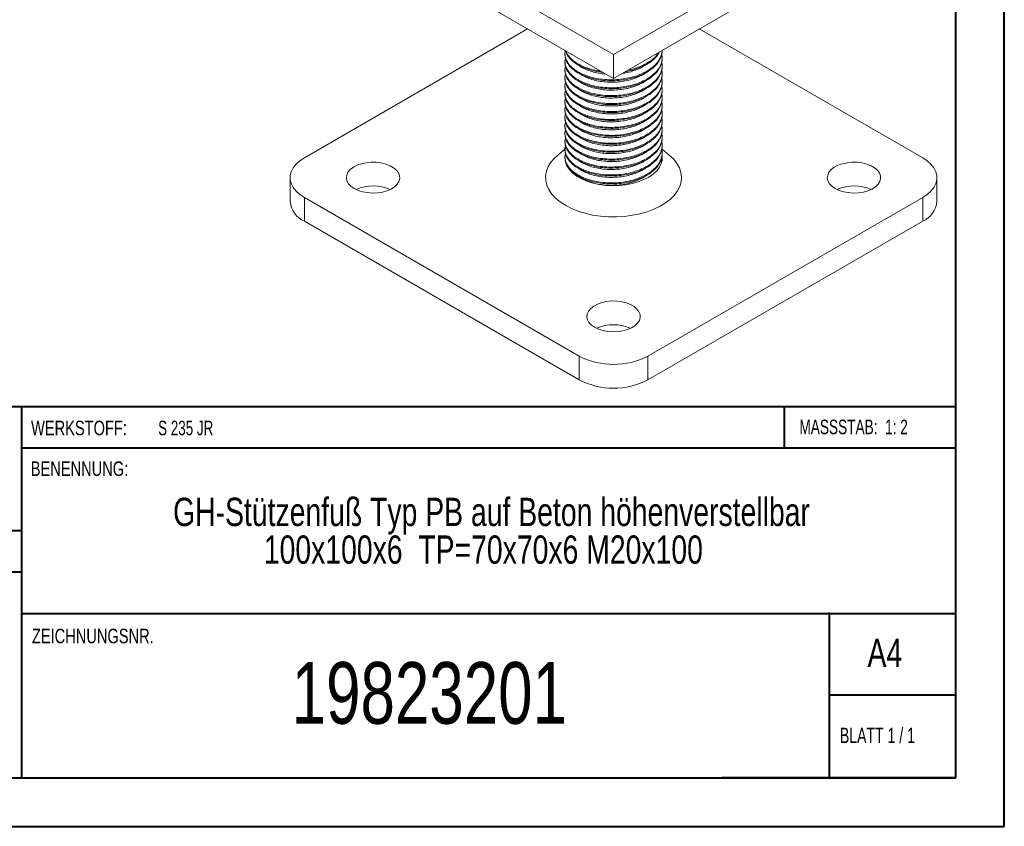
# Model space of a CAD drawing. Header units: millimetres. Extents: x 0 to 210, y 0 to 297.
# Tile 2 of 15: x 109 to 210, y 0 to 83. Entities that reach past the tile are written whole.
import ezdxf

# ---------------------------------------------------------------- set-up
doc = ezdxf.new("R2010")
doc.units = ezdxf.units.MM
doc.layers.add('FORMAT', color=7, linetype='Continuous')
doc.styles.add('SLDTEXTSTYLE0', font='TXT', dxfattribs={"width": 0.75})
doc.styles.add('SLDTEXTSTYLE1', font='TXT', dxfattribs={"width": 0.681818})
doc.styles.add('SLDTEXTSTYLE2', font='TXT', dxfattribs={"width": 0.7})
doc.styles.add('SLDTEXTSTYLE3', font='TXT', dxfattribs={"width": 0.6875})

# ---------------------------------------------------------------- blocks, each defined once
blk = doc.blocks.new('SW_NOTE_1')
at = {"color": 0, "linetype": 'Continuous', "lineweight": 0, "char_height": 2.9104, "attachment_point": 2, "style": 'SLDTEXTSTYLE0'}
for s, insert in [('GH-Stützenfuß Typ PB auf Beton höhenverstellbar', (45.34, 3.75)), ('100x100x6  TP=70x70x6 M20x100', (44.5, -0.13))]:
    blk.add_mtext(s, dxfattribs=dict(at, insert=insert))

msp = doc.modelspace()

# ---------------------------------------------------------------- linework, layer by layer
at = {"color": 7, "linetype": 'Continuous', "lineweight": 40}
for p, q in [((210.08, 0.21), (210.08, 297.21)), ((205.08, 5.21), (205.08, 292.21)), ((205.08, 43.37), (10.11, 43.37)), ((108.91, 43.37), (108.91, 5.12)), ((187.47, 39.12), (187.47, 43.37)), ((205.08, 39.12), (108.91, 39.12)), ((108.91, 30.62), (10.11, 30.62)), ((108.91, 26.37), (10.11, 26.37)), ((108.91, 22.12), (205.08, 22.12)), ((192.08, 5.21), (192.08, 22.21)), ((205.08, 13.71), (192.08, 13.71)), ((10.08, 5.21), (205.08, 5.21)), ((205.08, 5.21), (180.99, 5.21)), ((0.08, 0.21), (210.08, 0.21))]:
    msp.add_line(p, q, dxfattribs=at)
at = {"color": 7, "linetype": 'Continuous', "lineweight": 15}
for p, q in [((141.58, 95.97), (169.86, 79.64)), ((169.86, 79.64), (198.14, 95.97)), ((141.58, 93.52), (169.86, 77.19)), ((169.86, 77.19), (198.14, 93.52)), ((161.02, 82.29), (138.04, 69.02)), ((201.68, 69.02), (178.69, 82.29)), ((169.86, 79.64), (169.86, 77.19)), ((165, 70.04), (164.89, 69.95)), ((175.63, 69.26), (174.82, 69.95)), ((164.86, 69.92), (164.09, 69.26)), ((136.58, 66.98), (136.58, 64.53)), ((203.14, 64.53), (203.14, 66.98)), ((138.04, 64.94), (166.32, 48.61)), ((138.04, 64.94), (138.04, 62.49)), ((173.4, 48.61), (201.68, 64.94)), ((201.68, 62.49), (201.68, 64.94)), ((138.04, 62.49), (166.32, 46.16)), ((173.4, 46.16), (201.68, 62.49)), ((166.32, 46.16), (166.32, 48.61)), ((173.4, 48.61), (173.4, 46.16))]:
    msp.add_line(p, q, dxfattribs=at)
at = {"color": 7, "linetype": 'Continuous', "lineweight": 15, "flags": 128}
for points in [[(138.04, 69.02), (137.57, 68.71), (137.19, 68.36), (136.89, 67.99), (136.69, 67.59), (136.59, 67.19), (136.59, 66.77), (136.69, 66.37), (136.89, 65.97), (137.19, 65.6), (137.57, 65.25), (138.04, 64.94)], [(175.63, 69.26), (176.05, 68.87), (176.39, 68.43), (176.64, 67.98), (176.8, 67.51), (176.86, 67.03), (176.82, 66.55), (176.68, 66.08), (176.45, 65.62), (176.13, 65.18), (175.72, 64.77), (175.22, 64.38), (174.65, 64.03), (174.01, 63.73), (173.32, 63.47), (172.57, 63.25), (171.79, 63.1), (170.98, 62.99), (170.16, 62.94), (169.33, 62.95), (168.51, 63.01), (167.7, 63.13), (166.93, 63.31), (166.2, 63.53), (165.52, 63.81), (164.9, 64.13), (164.35, 64.49), (163.88, 64.88), (163.49, 65.3), (163.19, 65.75), (162.99, 66.21), (162.88, 66.69), (162.87, 67.17), (162.95, 67.64), (163.14, 68.11), (163.42, 68.56), (163.79, 68.99), (164.09, 69.26)], [(174.85, 69.21), (174.85, 68.85), (174.76, 68.45), (174.58, 68.06), (174.3, 67.69), (173.94, 67.35), (173.5, 67.04), (172.98, 66.77), (172.41, 66.54), (171.79, 66.36), (171.13, 66.23), (170.44, 66.15), (169.74, 66.13), (169.05, 66.17), (168.37, 66.27), (167.72, 66.41), (167.11, 66.61), (166.56, 66.85), (166.07, 67.14), (165.65, 67.46), (165.32, 67.82), (165.07, 68.19), (164.92, 68.59), (164.86, 68.99), (164.9, 69.39), (164.9, 69.4)], [(201.68, 64.94), (202.15, 65.25), (202.53, 65.6), (202.83, 65.97), (203.03, 66.37), (203.13, 66.77), (203.13, 67.19), (203.03, 67.59), (202.83, 67.99), (202.53, 68.36), (202.15, 68.71), (201.68, 69.02)], [(143.17, 65.86), (143.57, 65.66), (144.03, 65.52), (144.53, 65.43), (145.05, 65.39), (145.57, 65.41), (146.07, 65.49), (146.54, 65.62), (146.96, 65.8), (147.31, 66.03), (147.58, 66.29), (147.77, 66.57), (147.85, 66.87), (147.84, 67.17), (147.73, 67.46), (147.52, 67.74), (147.23, 67.99), (146.86, 68.2), (146.43, 68.37), (145.95, 68.49), (145.44, 68.56), (144.91, 68.56), (144.4, 68.51), (143.91, 68.41), (143.46, 68.25), (143.08, 68.05), (142.76, 67.81), (142.53, 67.53), (142.4, 67.24), (142.36, 66.94), (142.42, 66.64), (142.58, 66.35), (142.83, 66.09), (143.17, 65.86)], [(192.66, 65.86), (193.07, 65.66), (193.53, 65.52), (194.02, 65.43), (194.54, 65.39), (195.06, 65.41), (195.57, 65.49), (196.04, 65.62), (196.46, 65.8), (196.81, 66.03), (197.08, 66.29), (197.26, 66.57), (197.35, 66.87), (197.34, 67.17), (197.23, 67.46), (197.02, 67.74), (196.73, 67.99), (196.36, 68.2), (195.93, 68.37), (195.45, 68.49), (194.93, 68.56), (194.41, 68.56), (193.9, 68.51), (193.41, 68.41), (192.96, 68.25), (192.57, 68.05), (192.26, 67.81), (192.03, 67.53), (191.9, 67.24), (191.86, 66.94), (191.92, 66.64), (192.08, 66.35), (192.33, 66.09), (192.66, 65.86)], [(167.91, 51.57), (168.32, 51.38), (168.78, 51.23), (169.27, 51.14), (169.79, 51.1), (170.32, 51.13), (170.82, 51.2), (171.29, 51.34), (171.71, 51.52), (172.06, 51.74), (172.33, 52), (172.52, 52.28), (172.6, 52.58), (172.59, 52.88), (172.48, 53.18), (172.27, 53.45), (171.98, 53.7), (171.61, 53.92), (171.18, 54.09), (170.7, 54.2), (170.19, 54.27), (169.66, 54.28), (169.15, 54.23), (168.66, 54.12), (168.21, 53.96), (167.82, 53.76), (167.51, 53.52), (167.28, 53.25), (167.15, 52.96), (167.11, 52.65), (167.17, 52.35), (167.33, 52.07), (167.58, 51.8), (167.91, 51.57)]]:
    msp.add_lwpolyline(points, dxfattribs=at)
at = {"color": 7, "linetype": 'Continuous', "lineweight": 15}
for centre, radius, start, end in [((145.11, 61.8), 4.33, 66.1549, 113.8451), ((194.61, 61.8), 4.33, 66.1549, 113.8451), ((139.06, 64.76), 2.49, 185.3883, 245.9319), ((200.66, 64.76), 2.49, 294.0681, 354.6117), ((169.86, 47.51), 4.33, 66.1549, 113.8451), ((169.86, 55.4), 7.65, 242.4914, 297.5086), ((169.86, 52.95), 7.65, 242.4914, 297.5086)]:
    msp.add_arc(centre, radius, start, end, dxfattribs=at)
at = {"layer": 'FORMAT', "linetype": 'Continuous', "lineweight": 15}
for p, q in [((174.86, 80.04), (174.86, 80.08)), ((164.86, 79.73), (164.86, 79.63)), ((174.86, 79.22), (174.86, 79.32)), ((164.86, 78.92), (164.86, 78.81)), ((164.86, 78.1), (164.86, 78)), ((174.86, 78.4), (174.86, 78.51)), ((164.86, 77.28), (164.86, 77.18)), ((174.86, 77.59), (174.86, 77.69)), ((164.86, 76.47), (164.86, 76.36)), ((174.86, 76.77), (174.86, 76.87)), ((174.86, 75.96), (174.86, 76.06)), ((164.86, 75.65), (164.86, 75.55)), ((174.86, 75.14), (174.86, 75.24)), ((164.86, 74.83), (164.86, 74.73)), ((164.86, 74.02), (164.86, 73.91)), ((174.86, 74.32), (174.86, 74.42)), ((164.86, 73.2), (164.86, 73.1)), ((174.86, 73.51), (174.86, 73.61)), ((164.86, 72.38), (164.86, 72.28)), ((174.86, 72.69), (174.86, 72.79)), ((174.86, 71.87), (174.86, 71.97)), ((164.86, 71.57), (164.86, 71.46)), ((174.86, 71.06), (174.86, 71.16)), ((164.86, 70.75), (164.86, 70.65)), ((164.86, 69.93), (164.86, 69.83)), ((174.86, 70.24), (174.86, 70.34)), ((164.86, 69.12), (164.86, 69.01)), ((174.85, 68.71), (174.81, 69.1)), ((174.86, 69.42), (174.86, 69.52))]:
    msp.add_line(p, q, dxfattribs=at)
for points, knots in [([(164.91, 80.05), (164.89, 79.97), (164.83, 79.73), (164.89, 79.33), (165.08, 78.88), (165.41, 78.45), (165.87, 78.05), (166.41, 77.73), (166.99, 77.48), (167.6, 77.29), (168.33, 77.13), (169.15, 77.05), (170, 77.04), (170.83, 77.12), (171.65, 77.27), (172.41, 77.51), (173.1, 77.81), (173.7, 78.18), (174.19, 78.6), (174.56, 79.06), (174.78, 79.56), (174.88, 79.9), (174.86, 80.07), (174.86, 80.07)], [0, 0, 0, 0, 0.028685, 0.080085, 0.132976, 0.184377, 0.23727, 0.29248, 0.332715, 0.37365, 0.42505, 0.47794, 0.529341, 0.582231, 0.633632, 0.686523, 0.737923, 0.790814, 0.842214, 0.895105, 0.946506, 0.999398, 1, 1, 1, 1]), ([(164.91, 79.23), (164.89, 79.15), (164.83, 78.91), (164.89, 78.52), (165.08, 78.07), (165.41, 77.63), (165.87, 77.24), (166.41, 76.91), (166.99, 76.67), (167.6, 76.47), (168.33, 76.32), (169.15, 76.23), (170, 76.22), (170.83, 76.3), (171.65, 76.46), (172.41, 76.69), (173.1, 77), (173.7, 77.36), (174.19, 77.79), (174.56, 78.25), (174.79, 78.74), (174.89, 79.23), (174.84, 79.56), (174.81, 79.72)], [0, 0, 0, 0, 0.027396, 0.076488, 0.127002, 0.176095, 0.226612, 0.279342, 0.317769, 0.356866, 0.405956, 0.456471, 0.505562, 0.556077, 0.605169, 0.655684, 0.704775, 0.75529, 0.804381, 0.854897, 0.903989, 0.954504, 1, 1, 1, 1]), ([(164.87, 79.63), (164.87, 79.5), (164.89, 79.21), (165.08, 78.78), (165.41, 78.35), (165.87, 77.95), (166.41, 77.63), (166.99, 77.38), (167.6, 77.19), (168.33, 77.03), (169.15, 76.94), (170, 76.94), (170.83, 77.01), (171.65, 77.17), (172.41, 77.4), (173.1, 77.71), (173.7, 78.08), (174.19, 78.5), (174.56, 78.96), (174.78, 79.46), (174.88, 79.82), (174.85, 80.01), (174.85, 80.04)], [0, 0, 0, 0, 0.045378, 0.099865, 0.152817, 0.207306, 0.264182, 0.30563, 0.347801, 0.400751, 0.455237, 0.508188, 0.562675, 0.615626, 0.670113, 0.723064, 0.77755, 0.830501, 0.884988, 0.93794, 0.992427, 1, 1, 1, 1]), ([(164.87, 78.81), (164.87, 78.68), (164.89, 78.39), (165.08, 77.96), (165.41, 77.53), (165.87, 77.13), (166.41, 76.81), (166.99, 76.57), (167.6, 76.37), (168.33, 76.21), (169.15, 76.13), (170, 76.12), (170.83, 76.2), (171.65, 76.36), (172.41, 76.59), (173.1, 76.9), (173.7, 77.26), (174.19, 77.68), (174.56, 78.14), (174.78, 78.64), (174.88, 79), (174.85, 79.2), (174.85, 79.22)], [0, 0, 0, 0, 0.045378, 0.099865, 0.152817, 0.207306, 0.264182, 0.30563, 0.347801, 0.400751, 0.455237, 0.508188, 0.562675, 0.615626, 0.670113, 0.723064, 0.77755, 0.830501, 0.884988, 0.93794, 0.992427, 1, 1, 1, 1]), ([(164.91, 80.05), (164.97, 79.9), (165.07, 79.6), (165.41, 79.17), (165.87, 78.77), (166.41, 78.45), (166.99, 78.2), (167.6, 78), (168.2, 77.87), (168.62, 77.83), (168.77, 77.81)], [0, 0, 0, 0, 0.1407566, 0.278513, 0.4202646, 0.5682286, 0.6760573, 0.7857641, 0.9235154, 1, 1, 1, 1]), ([(164.97, 80.01), (165.01, 79.91), (165.1, 79.65), (165.41, 79.27), (165.87, 78.87), (166.41, 78.55), (166.99, 78.3), (167.6, 78.11), (168.13, 77.98), (168.48, 77.95), (168.56, 77.94)], [0, 0, 0, 0, 0.104861, 0.254802, 0.409092, 0.570144, 0.687511, 0.806921, 0.956857, 1, 1, 1, 1]), ([(171.08, 77.89), (171.27, 77.92), (171.73, 78.01), (172.41, 78.22), (173.1, 78.53), (173.7, 78.89), (174.19, 79.32), (174.49, 79.67), (174.58, 79.88), (174.6, 79.93)], [0, 0, 0, 0, 0.115131, 0.284512, 0.449118, 0.618498, 0.783105, 0.952486, 1, 1, 1, 1]), ([(171.34, 78.04), (171.44, 78.06), (171.82, 78.13), (172.41, 78.33), (173.11, 78.63), (173.7, 79), (174.2, 79.42), (174.42, 79.73), (174.54, 79.89)], [0, 0, 0, 0, 0.067327, 0.256094, 0.439541, 0.628307, 0.811754, 1, 1, 1, 1]), ([(164.91, 78.42), (164.89, 78.33), (164.83, 78.1), (164.89, 77.7), (165.08, 77.25), (165.41, 76.82), (165.87, 76.42), (166.41, 76.1), (166.99, 75.85), (167.6, 75.66), (168.33, 75.5), (169.15, 75.41), (170, 75.41), (170.83, 75.48), (171.65, 75.64), (172.41, 75.87), (173.1, 76.18), (173.7, 76.55), (174.19, 76.97), (174.56, 77.43), (174.79, 77.92), (174.89, 78.42), (174.84, 78.74), (174.81, 78.9)], [0, 0, 0, 0, 0.027396, 0.076488, 0.127002, 0.176095, 0.226612, 0.279342, 0.317769, 0.356866, 0.405956, 0.456471, 0.505562, 0.556077, 0.605169, 0.655684, 0.704775, 0.75529, 0.804381, 0.854897, 0.903989, 0.954504, 1, 1, 1, 1]), ([(164.91, 77.6), (164.89, 77.52), (164.83, 77.28), (164.89, 76.88), (165.08, 76.43), (165.41, 76), (165.87, 75.6), (166.41, 75.28), (166.99, 75.03), (167.6, 74.84), (168.33, 74.68), (169.15, 74.6), (170, 74.59), (170.83, 74.67), (171.65, 74.82), (172.41, 75.06), (173.1, 75.36), (173.7, 75.73), (174.19, 76.15), (174.56, 76.61), (174.79, 77.11), (174.89, 77.6), (174.84, 77.93), (174.81, 78.08)], [0, 0, 0, 0, 0.027396, 0.076488, 0.127002, 0.176095, 0.226612, 0.279342, 0.317769, 0.356866, 0.405956, 0.456471, 0.505562, 0.556077, 0.605169, 0.655684, 0.704775, 0.75529, 0.804381, 0.854897, 0.903989, 0.954504, 1, 1, 1, 1]), ([(164.87, 78), (164.87, 77.87), (164.89, 77.58), (165.08, 77.15), (165.41, 76.72), (165.87, 76.32), (166.41, 76), (166.99, 75.75), (167.6, 75.55), (168.33, 75.4), (169.15, 75.31), (170, 75.31), (170.83, 75.38), (171.65, 75.54), (172.41, 75.77), (173.1, 76.08), (173.7, 76.44), (174.19, 76.87), (174.56, 77.33), (174.78, 77.82), (174.88, 78.19), (174.85, 78.38), (174.85, 78.4)], [0, 0, 0, 0, 0.045378, 0.099865, 0.152817, 0.207306, 0.264182, 0.30563, 0.347801, 0.400751, 0.455237, 0.508188, 0.562675, 0.615626, 0.670113, 0.723064, 0.77755, 0.830501, 0.884988, 0.93794, 0.992427, 1, 1, 1, 1]), ([(169.07, 77.64), (169, 77.64), (168.69, 77.66), (168.14, 77.76), (167.47, 77.93), (166.87, 78.17), (166.47, 78.38), (166.3, 78.52), (166.27, 78.55)], [0, 0, 0, 0, 0.063615, 0.282593, 0.507922, 0.726893, 0.952213, 1, 1, 1, 1]), ([(173.17, 78.59), (173.12, 78.55), (172.92, 78.4), (172.45, 78.17), (171.81, 77.92), (171.23, 77.77), (170.87, 77.72), (170.76, 77.71)], [0, 0, 0, 0, 0.085796, 0.34628, 0.614318, 0.874806, 1, 1, 1, 1]), ([(164.91, 76.79), (164.89, 76.7), (164.83, 76.46), (164.89, 76.07), (165.08, 75.62), (165.41, 75.18), (165.87, 74.79), (166.41, 74.46), (166.99, 74.22), (167.6, 74.02), (168.33, 73.87), (169.15, 73.78), (170, 73.77), (170.83, 73.85), (171.65, 74.01), (172.41, 74.24), (173.1, 74.55), (173.7, 74.91), (174.19, 75.34), (174.56, 75.8), (174.79, 76.29), (174.89, 76.78), (174.84, 77.11), (174.81, 77.27)], [0, 0, 0, 0, 0.027396, 0.076488, 0.127002, 0.176095, 0.226612, 0.279342, 0.317769, 0.356866, 0.405956, 0.456471, 0.505562, 0.556077, 0.605169, 0.655684, 0.704775, 0.75529, 0.804381, 0.854897, 0.903989, 0.954504, 1, 1, 1, 1]), ([(164.87, 77.18), (164.87, 77.05), (164.89, 76.76), (165.08, 76.33), (165.41, 75.9), (165.87, 75.5), (166.41, 75.18), (166.99, 74.93), (167.6, 74.74), (168.33, 74.58), (169.15, 74.49), (170, 74.49), (170.83, 74.56), (171.65, 74.72), (172.41, 74.96), (173.1, 75.26), (173.7, 75.63), (174.19, 76.05), (174.56, 76.51), (174.78, 77.01), (174.88, 77.37), (174.85, 77.56), (174.85, 77.59)], [0, 0, 0, 0, 0.045378, 0.099865, 0.152817, 0.207306, 0.264182, 0.30563, 0.347801, 0.400751, 0.455237, 0.508188, 0.562675, 0.615626, 0.670113, 0.723064, 0.77755, 0.830501, 0.884988, 0.93794, 0.992427, 1, 1, 1, 1]), ([(173.27, 77.02), (173.26, 77.01), (173.11, 76.88), (172.72, 76.67), (172.11, 76.39), (171.43, 76.18), (170.7, 76.04), (169.95, 75.98), (169.2, 75.98), (168.46, 76.06), (167.77, 76.21), (167.13, 76.42), (166.63, 76.66), (166.39, 76.83), (166.3, 76.9)], [0, 0, 0, 0, 0.005863, 0.098231, 0.193278, 0.285645, 0.38069, 0.473057, 0.568102, 0.660469, 0.755515, 0.847881, 0.942927, 1, 1, 1, 1]), ([(173.23, 77.81), (173.2, 77.78), (173.02, 77.64), (172.59, 77.42), (171.96, 77.15), (171.27, 76.96), (170.53, 76.84), (169.78, 76.79), (169.03, 76.81), (168.3, 76.9), (167.61, 77.07), (167, 77.3), (166.56, 77.52), (166.36, 77.67), (166.31, 77.71)], [0, 0, 0, 0, 0.017317, 0.113278, 0.20653, 0.302486, 0.395742, 0.491702, 0.584955, 0.680911, 0.774166, 0.870126, 0.963378, 1, 1, 1, 1]), ([(164.91, 75.97), (164.89, 75.88), (164.83, 75.65), (164.89, 75.25), (165.08, 74.8), (165.41, 74.37), (165.87, 73.97), (166.41, 73.65), (166.99, 73.4), (167.6, 73.21), (168.33, 73.05), (169.15, 72.96), (170, 72.96), (170.83, 73.03), (171.65, 73.19), (172.41, 73.42), (173.1, 73.73), (173.7, 74.1), (174.19, 74.52), (174.56, 74.98), (174.79, 75.48), (174.89, 75.97), (174.84, 76.29), (174.81, 76.45)], [0, 0, 0, 0, 0.027396, 0.076488, 0.127002, 0.176095, 0.226612, 0.279342, 0.317769, 0.356866, 0.405956, 0.456471, 0.505562, 0.556077, 0.605169, 0.655684, 0.704775, 0.75529, 0.804381, 0.854897, 0.903989, 0.954504, 1, 1, 1, 1]), ([(164.87, 76.36), (164.87, 76.23), (164.89, 75.94), (165.08, 75.51), (165.41, 75.08), (165.87, 74.68), (166.41, 74.36), (166.99, 74.12), (167.6, 73.92), (168.33, 73.77), (169.15, 73.68), (170, 73.67), (170.83, 73.75), (171.65, 73.91), (172.41, 74.14), (173.1, 74.45), (173.7, 74.81), (174.19, 75.23), (174.56, 75.7), (174.78, 76.19), (174.88, 76.55), (174.85, 76.75), (174.85, 76.77)], [0, 0, 0, 0, 0.045378, 0.099865, 0.152817, 0.207306, 0.264182, 0.30563, 0.347801, 0.400751, 0.455237, 0.508188, 0.562675, 0.615626, 0.670113, 0.723064, 0.77755, 0.830501, 0.884988, 0.93794, 0.992427, 1, 1, 1, 1]), ([(173.16, 76.13), (173.06, 76.06), (172.79, 75.87), (172.25, 75.63), (171.59, 75.41), (170.86, 75.25), (170.12, 75.17), (169.36, 75.16), (168.62, 75.22), (167.92, 75.35), (167.27, 75.55), (166.7, 75.82), (166.34, 76.01), (166.22, 76.13), (166.21, 76.13)], [0, 0, 0, 0, 0.058591, 0.151324, 0.246746, 0.339483, 0.434908, 0.527641, 0.623063, 0.7158, 0.811226, 0.903959, 0.999381, 1, 1, 1, 1]), ([(164.91, 75.15), (164.89, 75.07), (164.83, 74.83), (164.89, 74.43), (165.08, 73.98), (165.41, 73.55), (165.87, 73.15), (166.41, 72.83), (166.99, 72.58), (167.6, 72.39), (168.33, 72.23), (169.15, 72.15), (170, 72.14), (170.83, 72.22), (171.65, 72.37), (172.41, 72.61), (173.1, 72.91), (173.7, 73.28), (174.19, 73.7), (174.56, 74.16), (174.79, 74.66), (174.89, 75.15), (174.84, 75.48), (174.81, 75.63)], [0, 0, 0, 0, 0.027396, 0.076488, 0.127002, 0.176095, 0.226612, 0.279342, 0.317769, 0.356866, 0.405956, 0.456471, 0.505562, 0.556077, 0.605169, 0.655684, 0.704775, 0.75529, 0.804381, 0.854897, 0.903989, 0.954504, 1, 1, 1, 1]), ([(164.87, 75.55), (164.87, 75.42), (164.89, 75.13), (165.08, 74.7), (165.41, 74.27), (165.87, 73.87), (166.41, 73.55), (166.99, 73.3), (167.6, 73.1), (168.33, 72.95), (169.15, 72.86), (170, 72.86), (170.83, 72.93), (171.65, 73.09), (172.41, 73.32), (173.1, 73.63), (173.7, 73.99), (174.19, 74.42), (174.56, 74.88), (174.78, 75.37), (174.88, 75.74), (174.85, 75.93), (174.85, 75.95)], [0, 0, 0, 0, 0.045378, 0.099865, 0.152817, 0.207306, 0.264182, 0.30563, 0.347801, 0.400751, 0.455237, 0.508188, 0.562675, 0.615626, 0.670113, 0.723064, 0.77755, 0.830501, 0.884988, 0.93794, 0.992427, 1, 1, 1, 1]), ([(164.87, 74.73), (164.87, 74.6), (164.89, 74.31), (165.08, 73.88), (165.41, 73.45), (165.87, 73.05), (166.41, 72.73), (166.99, 72.48), (167.6, 72.29), (168.33, 72.13), (169.15, 72.05), (170, 72.04), (170.83, 72.11), (171.65, 72.27), (172.41, 72.51), (173.1, 72.81), (173.7, 73.18), (174.19, 73.6), (174.56, 74.06), (174.78, 74.56), (174.88, 74.92), (174.85, 75.11), (174.85, 75.14)], [0, 0, 0, 0, 0.045378, 0.099865, 0.152817, 0.207306, 0.264182, 0.30563, 0.347801, 0.400751, 0.455237, 0.508188, 0.562675, 0.615626, 0.670113, 0.723064, 0.77755, 0.830501, 0.884988, 0.93794, 0.992427, 1, 1, 1, 1]), ([(173.17, 75.32), (173.1, 75.27), (172.88, 75.11), (172.39, 74.87), (171.74, 74.63), (171.03, 74.46), (170.29, 74.36), (169.53, 74.34), (168.78, 74.38), (168.07, 74.5), (167.4, 74.69), (166.82, 74.93), (166.43, 75.14), (166.28, 75.27), (166.26, 75.29)], [0, 0, 0, 0, 0.037709, 0.133834, 0.227247, 0.323368, 0.416783, 0.512908, 0.606321, 0.702442, 0.795855, 0.891978, 0.98539, 1, 1, 1, 1]), ([(164.91, 74.34), (164.89, 74.25), (164.83, 74.01), (164.89, 73.62), (165.08, 73.17), (165.41, 72.74), (165.87, 72.34), (166.41, 72.02), (166.99, 71.77), (167.6, 71.57), (168.33, 71.42), (169.15, 71.33), (170, 71.32), (170.83, 71.4), (171.65, 71.56), (172.41, 71.79), (173.1, 72.1), (173.7, 72.46), (174.19, 72.89), (174.56, 73.35), (174.79, 73.84), (174.89, 74.34), (174.84, 74.66), (174.81, 74.82)], [0, 0, 0, 0, 0.027396, 0.076488, 0.127002, 0.176095, 0.226612, 0.279342, 0.317769, 0.356866, 0.405956, 0.456471, 0.505562, 0.556077, 0.605169, 0.655684, 0.704775, 0.75529, 0.804381, 0.854897, 0.903989, 0.954504, 1, 1, 1, 1]), ([(164.91, 73.52), (164.89, 73.43), (164.83, 73.2), (164.89, 72.8), (165.08, 72.35), (165.41, 71.92), (165.87, 71.52), (166.41, 71.2), (166.99, 70.95), (167.6, 70.76), (168.33, 70.6), (169.15, 70.51), (170, 70.51), (170.83, 70.58), (171.65, 70.74), (172.41, 70.97), (173.1, 71.28), (173.7, 71.65), (174.19, 72.07), (174.56, 72.53), (174.79, 73.03), (174.89, 73.52), (174.84, 73.84), (174.81, 74)], [0, 0, 0, 0, 0.027396, 0.076488, 0.127002, 0.176095, 0.226612, 0.279342, 0.317769, 0.356866, 0.405956, 0.456471, 0.505562, 0.556077, 0.605169, 0.655684, 0.704775, 0.75529, 0.804381, 0.854897, 0.903989, 0.954504, 1, 1, 1, 1]), ([(164.87, 73.91), (164.87, 73.78), (164.89, 73.49), (165.08, 73.06), (165.41, 72.63), (165.87, 72.23), (166.41, 71.91), (166.99, 71.67), (167.6, 71.47), (168.33, 71.32), (169.15, 71.23), (170, 71.22), (170.83, 71.3), (171.65, 71.46), (172.41, 71.69), (173.1, 72), (173.7, 72.36), (174.19, 72.78), (174.56, 73.25), (174.78, 73.74), (174.88, 74.1), (174.85, 74.3), (174.85, 74.32)], [0, 0, 0, 0, 0.045378, 0.099865, 0.152817, 0.207306, 0.264182, 0.30563, 0.347801, 0.400751, 0.455237, 0.508188, 0.562675, 0.615626, 0.670113, 0.723064, 0.77755, 0.830501, 0.884988, 0.93794, 0.992427, 1, 1, 1, 1]), ([(173.2, 74.52), (173.16, 74.49), (172.97, 74.34), (172.53, 74.12), (171.9, 73.87), (171.19, 73.68), (170.46, 73.56), (169.7, 73.52), (168.95, 73.55), (168.23, 73.65), (167.55, 73.82), (166.94, 74.06), (166.52, 74.27), (166.33, 74.42), (166.29, 74.46)], [0, 0, 0, 0, 0.023477, 0.116901, 0.213034, 0.306458, 0.402592, 0.496016, 0.592149, 0.685575, 0.781711, 0.875134, 0.971267, 1, 1, 1, 1]), ([(164.91, 72.7), (164.89, 72.62), (164.83, 72.38), (164.89, 71.98), (165.08, 71.53), (165.41, 71.1), (165.87, 70.7), (166.41, 70.38), (166.99, 70.14), (167.6, 69.94), (168.33, 69.78), (169.15, 69.7), (170, 69.69), (170.83, 69.77), (171.65, 69.92), (172.41, 70.16), (173.1, 70.46), (173.7, 70.83), (174.19, 71.25), (174.56, 71.71), (174.79, 72.21), (174.89, 72.7), (174.84, 73.03), (174.81, 73.18)], [0, 0, 0, 0, 0.027396, 0.076488, 0.127002, 0.176095, 0.226612, 0.279342, 0.317769, 0.356866, 0.405956, 0.456471, 0.505562, 0.556077, 0.605169, 0.655684, 0.704775, 0.75529, 0.804381, 0.854897, 0.903989, 0.954504, 1, 1, 1, 1]), ([(164.87, 73.1), (164.87, 72.97), (164.89, 72.68), (165.08, 72.25), (165.41, 71.82), (165.87, 71.42), (166.41, 71.1), (166.99, 70.85), (167.6, 70.65), (168.33, 70.5), (169.15, 70.41), (170, 70.41), (170.83, 70.48), (171.65, 70.64), (172.41, 70.87), (173.1, 71.18), (173.7, 71.54), (174.19, 71.97), (174.56, 72.43), (174.78, 72.92), (174.88, 73.29), (174.85, 73.48), (174.85, 73.51)], [0, 0, 0, 0, 0.045378, 0.099865, 0.152817, 0.207306, 0.264182, 0.30563, 0.347801, 0.400751, 0.455237, 0.508188, 0.562675, 0.615626, 0.670113, 0.723064, 0.77755, 0.830501, 0.884988, 0.93794, 0.992427, 1, 1, 1, 1]), ([(173.25, 73.74), (173.24, 73.73), (173.07, 73.59), (172.66, 73.37), (172.04, 73.1), (171.36, 72.9), (170.62, 72.77), (169.87, 72.71), (169.12, 72.72), (168.39, 72.81), (167.7, 72.96), (167.07, 73.18), (166.6, 73.41), (166.39, 73.57), (166.32, 73.63)], [0, 0, 0, 0, 0.010598, 0.106209, 0.199122, 0.294729, 0.387646, 0.483258, 0.576171, 0.671778, 0.764695, 0.860306, 0.953219, 1, 1, 1, 1]), ([(164.91, 71.89), (164.89, 71.8), (164.83, 71.57), (164.89, 71.17), (165.08, 70.72), (165.41, 70.29), (165.87, 69.89), (166.41, 69.57), (166.99, 69.32), (167.6, 69.12), (168.33, 68.97), (169.15, 68.88), (170, 68.88), (170.83, 68.95), (171.65, 69.11), (172.41, 69.34), (173.1, 69.65), (173.7, 70.01), (174.19, 70.44), (174.56, 70.9), (174.79, 71.39), (174.89, 71.89), (174.84, 72.21), (174.81, 72.37)], [0, 0, 0, 0, 0.027396, 0.076488, 0.127002, 0.176095, 0.226612, 0.279342, 0.317769, 0.356866, 0.405956, 0.456471, 0.505562, 0.556077, 0.605169, 0.655684, 0.704775, 0.75529, 0.804381, 0.854897, 0.903989, 0.954504, 1, 1, 1, 1]), ([(164.87, 72.28), (164.87, 72.15), (164.89, 71.86), (165.08, 71.43), (165.41, 71), (165.87, 70.6), (166.41, 70.28), (166.99, 70.03), (167.6, 69.84), (168.33, 69.68), (169.15, 69.6), (170, 69.59), (170.83, 69.67), (171.65, 69.82), (172.41, 70.06), (173.1, 70.36), (173.7, 70.73), (174.19, 71.15), (174.56, 71.61), (174.78, 72.11), (174.88, 72.47), (174.85, 72.66), (174.85, 72.69)], [0, 0, 0, 0, 0.045378, 0.099865, 0.152817, 0.207306, 0.264182, 0.30563, 0.347801, 0.400751, 0.455237, 0.508188, 0.562675, 0.615626, 0.670113, 0.723064, 0.77755, 0.830501, 0.884988, 0.93794, 0.992427, 1, 1, 1, 1]), ([(173.15, 72.04), (173.07, 71.99), (172.83, 71.82), (172.33, 71.58), (171.67, 71.35), (170.95, 71.18), (170.21, 71.09), (169.45, 71.07), (168.71, 71.12), (168, 71.25), (167.34, 71.44), (166.76, 71.7), (166.39, 71.9), (166.25, 72.03), (166.24, 72.04)], [0, 0, 0, 0, 0.045354, 0.138688, 0.234728, 0.328064, 0.424107, 0.51744, 0.613479, 0.706816, 0.80286, 0.896193, 0.992232, 1, 1, 1, 1]), ([(173.28, 72.94), (173.12, 72.83), (172.79, 72.61), (172.19, 72.34), (171.51, 72.12), (170.79, 71.97), (170.04, 71.9), (169.29, 71.89), (168.55, 71.96), (167.85, 72.1), (167.2, 72.31), (166.67, 72.56), (166.39, 72.75), (166.27, 72.84)], [0, 0, 0, 0, 0.087794, 0.182072, 0.27369, 0.367965, 0.459584, 0.55386, 0.645478, 0.739753, 0.831371, 0.925647, 1, 1, 1, 1]), ([(164.91, 71.07), (164.89, 70.98), (164.83, 70.75), (164.89, 70.35), (165.08, 69.9), (165.41, 69.47), (165.87, 69.07), (166.41, 68.75), (166.99, 68.5), (167.6, 68.31), (168.33, 68.15), (169.15, 68.06), (170, 68.06), (170.83, 68.13), (171.65, 68.29), (172.41, 68.53), (173.1, 68.83), (173.7, 69.2), (174.19, 69.62), (174.56, 70.08), (174.79, 70.58), (174.89, 71.07), (174.84, 71.4), (174.81, 71.55)], [0, 0, 0, 0, 0.027396, 0.076488, 0.127002, 0.176095, 0.226612, 0.279342, 0.317769, 0.356866, 0.405956, 0.456471, 0.505562, 0.556077, 0.605169, 0.655684, 0.704775, 0.75529, 0.804381, 0.854897, 0.903989, 0.954504, 1, 1, 1, 1]), ([(164.87, 71.46), (164.87, 71.33), (164.89, 71.04), (165.08, 70.61), (165.41, 70.18), (165.87, 69.78), (166.41, 69.46), (166.99, 69.22), (167.6, 69.02), (168.33, 68.87), (169.15, 68.78), (170, 68.77), (170.83, 68.85), (171.65, 69.01), (172.41, 69.24), (173.1, 69.55), (173.7, 69.91), (174.19, 70.33), (174.56, 70.8), (174.78, 71.29), (174.88, 71.65), (174.85, 71.85), (174.85, 71.87)], [0, 0, 0, 0, 0.045378, 0.099865, 0.152817, 0.207306, 0.264182, 0.30563, 0.347801, 0.400751, 0.455237, 0.508188, 0.562675, 0.615626, 0.670113, 0.723064, 0.77755, 0.830501, 0.884988, 0.93794, 0.992427, 1, 1, 1, 1]), ([(164.87, 70.65), (164.87, 70.52), (164.89, 70.23), (165.08, 69.8), (165.41, 69.37), (165.87, 68.97), (166.41, 68.65), (166.99, 68.4), (167.6, 68.2), (168.33, 68.05), (169.15, 67.96), (170, 67.96), (170.83, 68.03), (171.65, 68.19), (172.41, 68.42), (173.1, 68.73), (173.7, 69.1), (174.19, 69.52), (174.56, 69.98), (174.78, 70.47), (174.88, 70.84), (174.85, 71.03), (174.85, 71.06)], [0, 0, 0, 0, 0.045378, 0.099865, 0.152817, 0.207306, 0.264182, 0.30563, 0.347801, 0.400751, 0.455237, 0.508188, 0.562675, 0.615626, 0.670113, 0.723064, 0.77755, 0.830501, 0.884988, 0.93794, 0.992427, 1, 1, 1, 1]), ([(173.18, 71.25), (173.14, 71.21), (172.93, 71.05), (172.47, 70.83), (171.82, 70.58), (171.12, 70.4), (170.38, 70.29), (169.63, 70.25), (168.88, 70.29), (168.16, 70.4), (167.48, 70.58), (166.89, 70.82), (166.48, 71.03), (166.31, 71.17), (166.28, 71.2)], [0, 0, 0, 0, 0.029369, 0.125555, 0.219027, 0.315209, 0.408683, 0.504869, 0.59834, 0.694523, 0.787996, 0.88418, 0.977652, 1, 1, 1, 1]), ([(164.91, 70.25), (164.89, 70.17), (164.83, 69.93), (164.89, 69.54), (165.08, 69.08), (165.41, 68.65), (165.87, 68.25), (166.41, 67.93), (166.99, 67.69), (167.6, 67.49), (168.33, 67.34), (169.15, 67.25), (170, 67.24), (170.83, 67.32), (171.65, 67.48), (172.41, 67.71), (173.1, 68.02), (173.7, 68.38), (174.19, 68.8), (174.56, 69.26), (174.79, 69.76), (174.89, 70.25), (174.84, 70.58), (174.81, 70.73)], [0, 0, 0, 0, 0.027396, 0.076488, 0.127002, 0.176095, 0.226612, 0.279342, 0.317769, 0.356866, 0.405956, 0.456471, 0.505562, 0.556077, 0.605169, 0.655684, 0.704775, 0.75529, 0.804381, 0.854897, 0.903989, 0.954504, 1, 1, 1, 1]), ([(164.87, 69.83), (164.87, 69.7), (164.89, 69.41), (165.08, 68.98), (165.41, 68.55), (165.87, 68.15), (166.41, 67.83), (166.99, 67.58), (167.6, 67.39), (168.33, 67.23), (169.15, 67.15), (170, 67.14), (170.83, 67.22), (171.65, 67.37), (172.41, 67.61), (173.1, 67.91), (173.7, 68.28), (174.19, 68.7), (174.56, 69.16), (174.78, 69.66), (174.88, 70.02), (174.85, 70.22), (174.85, 70.24)], [0, 0, 0, 0, 0.045378, 0.099865, 0.152817, 0.207306, 0.264182, 0.30563, 0.347801, 0.400751, 0.455237, 0.508188, 0.562675, 0.615626, 0.670113, 0.723064, 0.77755, 0.830501, 0.884988, 0.93794, 0.992427, 1, 1, 1, 1]), ([(173.23, 70.46), (173.2, 70.44), (173.02, 70.29), (172.6, 70.07), (171.98, 69.81), (171.28, 69.61), (170.55, 69.49), (169.79, 69.44), (169.04, 69.46), (168.31, 69.55), (167.63, 69.71), (167.01, 69.94), (166.56, 70.16), (166.36, 70.32), (166.3, 70.37)], [0, 0, 0, 0, 0.016629, 0.10982, 0.205714, 0.298906, 0.3948, 0.487991, 0.583886, 0.677079, 0.772975, 0.866167, 0.962061, 1, 1, 1, 1]), ([(164.91, 69.44), (164.89, 69.35), (164.83, 69.12), (164.89, 68.72), (165.08, 68.27), (165.41, 67.84), (165.87, 67.44), (166.41, 67.12), (166.99, 66.87), (167.6, 66.67), (168.33, 66.52), (169.15, 66.43), (170, 66.43), (170.83, 66.5), (171.65, 66.66), (172.41, 66.89), (173.1, 67.2), (173.7, 67.56), (174.19, 67.99), (174.56, 68.45), (174.79, 68.94), (174.89, 69.44), (174.84, 69.76), (174.81, 69.92)], [0, 0, 0, 0, 0.027396, 0.076488, 0.127002, 0.176095, 0.226612, 0.279342, 0.317769, 0.356866, 0.405956, 0.456471, 0.505562, 0.556077, 0.605169, 0.655684, 0.704775, 0.75529, 0.804381, 0.854897, 0.903989, 0.954504, 1, 1, 1, 1]), ([(164.87, 69.01), (164.87, 68.88), (164.89, 68.6), (165.08, 68.17), (165.41, 67.73), (165.87, 67.33), (166.41, 67.01), (166.99, 66.77), (167.6, 66.57), (168.33, 66.42), (169.15, 66.33), (170, 66.32), (170.83, 66.4), (171.65, 66.56), (172.41, 66.79), (173.1, 67.1), (173.7, 67.46), (174.19, 67.89), (174.56, 68.35), (174.78, 68.84), (174.88, 69.2), (174.85, 69.4), (174.85, 69.42)], [0, 0, 0, 0, 0.045378, 0.099865, 0.152817, 0.207306, 0.264182, 0.30563, 0.347801, 0.400751, 0.455237, 0.508188, 0.562675, 0.615626, 0.670113, 0.723064, 0.77755, 0.830501, 0.884988, 0.93794, 0.992427, 1, 1, 1, 1]), ([(173.28, 69.68), (173.28, 69.67), (173.12, 69.54), (172.74, 69.32), (172.12, 69.05), (171.44, 68.84), (170.71, 68.7), (169.97, 68.63), (169.21, 68.63), (168.48, 68.71), (167.78, 68.86), (167.15, 69.07), (166.64, 69.3), (166.4, 69.48), (166.31, 69.55)], [0, 0, 0, 0, 0.004117, 0.099113, 0.191428, 0.28642, 0.378739, 0.473736, 0.566051, 0.661043, 0.753362, 0.848359, 0.940674, 1, 1, 1, 1]), ([(173.17, 68.79), (173.07, 68.72), (172.8, 68.53), (172.27, 68.29), (171.6, 68.06), (170.88, 67.9), (170.13, 67.82), (169.38, 67.81), (168.64, 67.87), (167.93, 68), (167.28, 68.2), (166.71, 68.46), (166.35, 68.66), (166.23, 68.78), (166.22, 68.78)], [0, 0, 0, 0, 0.057286, 0.152643, 0.24531, 0.340665, 0.433333, 0.528688, 0.621355, 0.716709, 0.809376, 0.904731, 0.997398, 1, 1, 1, 1]), ([(173.16, 67.97), (173.1, 67.92), (172.88, 67.76), (172.4, 67.53), (171.76, 67.29), (171.04, 67.12), (170.31, 67.02), (169.55, 66.99), (168.8, 67.03), (168.08, 67.15), (167.42, 67.33), (166.83, 67.58), (166.44, 67.79), (166.28, 67.92), (166.26, 67.94)], [0, 0, 0, 0, 0.036069, 0.12958, 0.225803, 0.319317, 0.415542, 0.509053, 0.605276, 0.698791, 0.795017, 0.888528, 0.984751, 1, 1, 1, 1]), ([(173.21, 67.18), (173.17, 67.15), (172.98, 67), (172.54, 66.78), (171.91, 66.52), (171.21, 66.33), (170.47, 66.22), (169.72, 66.17), (168.97, 66.2), (168.24, 66.3), (167.56, 66.47), (166.96, 66.7), (166.53, 66.92), (166.34, 67.07), (166.3, 67.1)], [0, 0, 0, 0, 0.021929, 0.118025, 0.21141, 0.307502, 0.400889, 0.496986, 0.59037, 0.686462, 0.779849, 0.875944, 0.969329, 1, 1, 1, 1])]:
    msp.add_open_spline(points, degree=3, knots=knots, dxfattribs=at)

# ---------------------------------------------------------------- block references
at = {"color": 7, "linetype": 'Continuous', "lineweight": 0}
msp.add_blockref('SW_NOTE_1', (111.96, 30.28), dxfattribs=at)

# ---------------------------------------------------------------- texts
for s, insert, char_height, attachment_point, style in [('WERKSTOFF:', (109.91, 41.96), 1.5, 1, 'SLDTEXTSTYLE0'), ('S 235 JR', (122.99, 41.96), 1.5, 1, 'SLDTEXTSTYLE3'), ('MASSSTAB:  1: 2', (188.99, 42.07), 1.5, 1, 'SLDTEXTSTYLE2'), ('BENENNUNG:', (109.88, 37.77), 1.5, 1, 'SLDTEXTSTYLE0'), ('ZEICHNUNGSNR.', (110, 20.55), 1.5, 1, 'SLDTEXTSTYLE0'), ('A4', (196, 19.52), 2.91, 1, 'SLDTEXTSTYLE0'), ('19823201', (150.9, 17.12), 6.35, 2, 'SLDTEXTSTYLE0'), ('BLATT 1 / 1', (193.16, 10.36), 1.5875, 1, 'SLDTEXTSTYLE1')]:
    msp.add_mtext(s, dxfattribs=dict(at, insert=insert, char_height=char_height, attachment_point=attachment_point, style=style))

doc.saveas('drawing.dxf')
